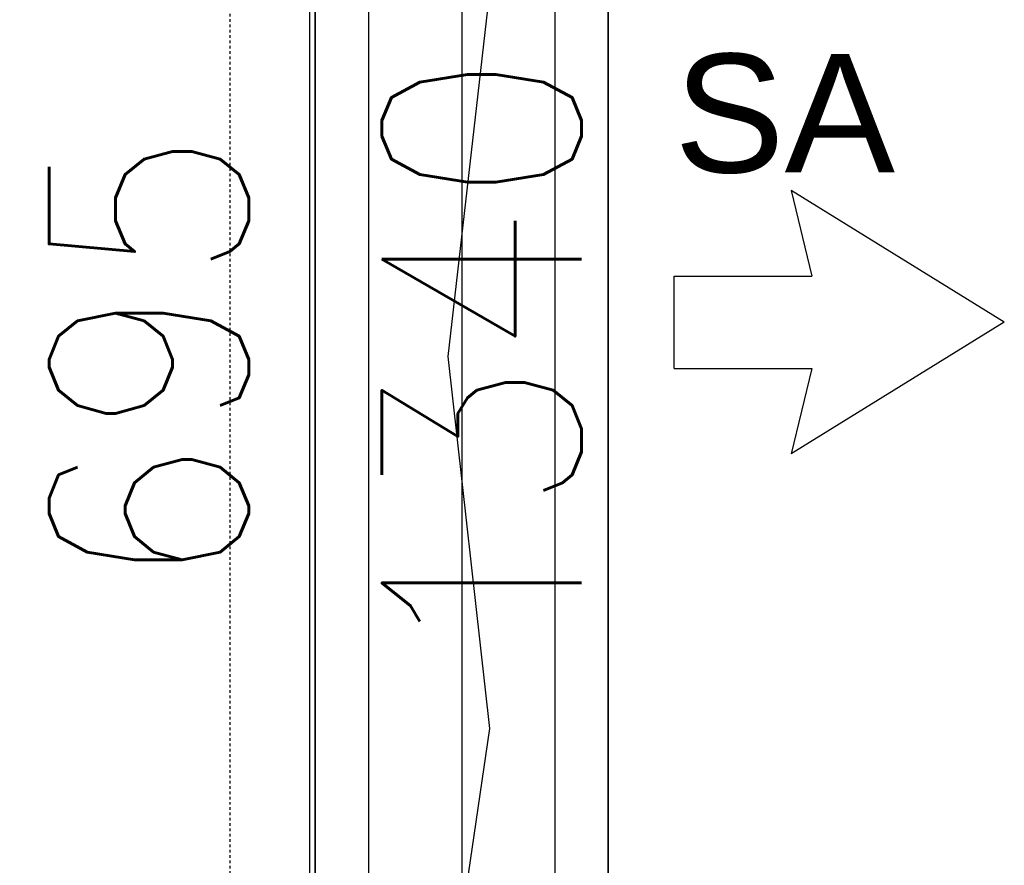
# Model space of a CAD drawing. Header units: millimetres. Extents: x -56303 to -45239, y -20463 to -4540.
# Tile 174 of 256: x -49337 to -49300, y -15336 to -15305. Entities that reach past the tile are written whole.
import ezdxf

# ---------------------------------------------------------------- set-up
doc = ezdxf.new("R2010")
doc.units = ezdxf.units.MM
doc.linetypes.add('Dashed3cust', pattern=[2, 1, -1])
doc.layers.add('_HVAC_urzadzenia', color=220, linetype='Continuous', lineweight=35)
doc.layers.add('FLUID-N2', color=7, linetype='Continuous')
doc.layers.add('FLUID-N2-75-DIM', color=7, linetype='Continuous')
doc.styles.add('OPIS1', font='ROMANS.SHX', dxfattribs={"width": 0.9})
doc.styles.get("Standard").update_dxf_attribs({"font": 'arial.ttf'})

# ---------------------------------------------------------------- blocks, each defined once
blk = doc.blocks.new('A$C69557CD5')
at = {"linetype": 'Dashed3cust', "lineweight": -3}
blk.add_line((2942.44, 895.31), (2942.44, 119.69), dxfattribs=at)
at = {"lineweight": -3}
for p, q in [((2972.56, 130), (2972.56, 885)), ((2974.56, 130), (2974.56, 885)), ((2974.56, 130), (2974.56, 885)), ((2974.56, 130), (2974.56, 885)), ((3084.56, 130), (3084.56, 885)), ((3041.04, 655.24), (3024.29, 508.59)), ((3233.37, 521.44), (3153.27, 570.88)), ((3153.27, 570.88), (3161.12, 538.8)), ((3109.36, 538.8), (3161.12, 538.8)), ((3109.36, 504.08), (3109.36, 538.8)), ((3233.37, 521.44), (3153.27, 472)), ((3024.29, 508.59), (3039.99, 368.93)), ((3109.36, 504.08), (3161.12, 504.08)), ((3161.12, 504.08), (3153.27, 472)), ((3039.99, 368.93), (3021.14, 239.73))]:
    blk.add_line(p, q, dxfattribs=at)
at = {"linetype": 'Continuous', "lineweight": -3}
for p, q in [((2974.56, 855), (2974.56, 160)), ((3084.56, 160), (3084.56, 855))]:
    blk.add_line(p, q, dxfattribs=at)
at = {"lineweight": -3}
blk.add_text('SA', height=44.523, dxfattribs=at).set_placement((3109.36, 577.72))
blk = doc.blocks.new('*U252')
at = {"color": 74, "linetype": 'Continuous', "lineweight": -2}
blk.add_line((-282.5, -392.5), (-282.5, 392.5), dxfattribs=at)
blk = doc.blocks.new('*U247')
at = {"color": 74, "linetype": 'Continuous', "lineweight": -2}
for p, q in [((-55, -392.5), (-55, 392.5)), ((55, 392.5), (55, -392.5))]:
    blk.add_line(p, q, dxfattribs=at)
at = {"color": 7, "linetype": 'Continuous'}
blk.add_line((0, 382.5), (0, -382.5), dxfattribs=at)
at = {"color": 0, "linetype": 'ByBlock', "lineweight": -2}
for p, q in [((-35, 347.5), (-35, -347.5)), ((35, 347.5), (35, -347.5))]:
    blk.add_line(p, q, dxfattribs=at)

msp = doc.modelspace()

# ---------------------------------------------------------------- block references
at = {"layer": '_HVAC_urzadzenia', "xscale": 0.09999999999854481, "yscale": 0.1000000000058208, "zscale": 0.1}
msp.add_blockref('A$C69557CD5', (-49623.4, -15368.138), dxfattribs=at)
at = {"layer": 'FLUID-N2', "color": 74, "linetype": 'Continuous', "zscale": 0.1}
for name, p, xscale, yscale in [('*U252', (-49286.694, -15317.388), 0.1, 0.1000000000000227), ('*U247', (-49320.444, -15317.388), 0.1000000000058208, 0.1000000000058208)]:
    msp.add_blockref(name, p, dxfattribs=dict(at, xscale=xscale, yscale=yscale))

# ---------------------------------------------------------------- texts
at = {"layer": 'FLUID-N2-75-DIM', "color": 61, "insert": (-49325.944, -15317.388), "char_height": 7.5, "attachment_point": 5, "rotation": 90, "style": 'OPIS1'}
msp.add_mtext('695\\P1340', dxfattribs=at)

doc.saveas('drawing.dxf')
